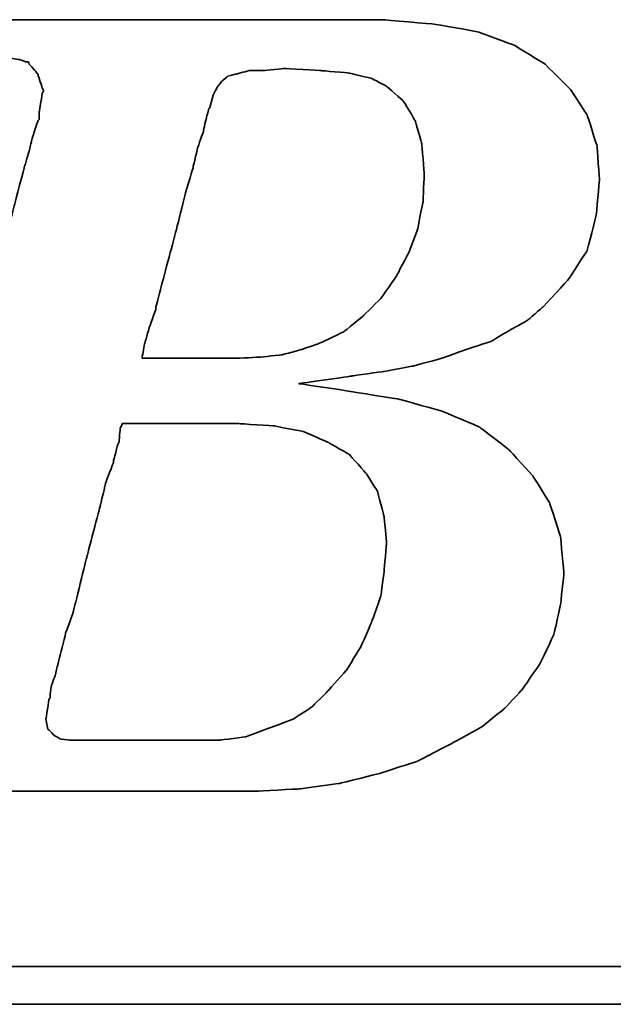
# Model space of a CAD drawing. Header units: millimetres. Extents: x 277 to 546, y -120 to -30.
# Tile 30 of 49: x 471.68 to 472.85, y -93.81 to -91.87. Entities that reach past the tile are written whole.
import ezdxf

# ---------------------------------------------------------------- set-up
doc = ezdxf.new("R2010")
doc.units = ezdxf.units.MM
doc.header["$LTSCALE"] = 0.1
doc.layers.add('DIM', color=4, linetype='CONTINUOUS')
doc.layers.add('layer 1', color=7, linetype='CONTINUOUS')

# ---------------------------------------------------------------- blocks, each defined once
blk = doc.blocks.new('TBI MOTION logo(完整正式版)')
at = {"layer": 'layer 1', "color": 22, "lineweight": 35}
for points, knots in [([(-64.65375, -6.86375), (-64.65375, -6.86375), (-64.84375, -7.29625), (-64.84375, -7.29625), (-64.84375, -7.29625), (-64.84375, -7.29625), (-64.86875, -7.34375), (-64.86875, -7.34375), (-64.86875, -7.34375), (-64.86875, -7.34375), (-64.86875, -7.36875), (-64.86875, -7.36875), (-64.86875, -7.36875), (-64.86875, -7.36875), (-65.15375, -7.65375), (-65.15375, -7.65375), (-65.15375, -7.65375), (-65.15375, -7.65375), (-65.17875, -7.65375), (-65.17875, -7.65375), (-65.17875, -7.65375), (-65.17875, -7.65375), (-65.20375, -7.67875), (-65.20375, -7.67875), (-65.20375, -7.67875), (-65.20375, -7.67875), (-65.58875, -7.87125), (-65.58875, -7.87125), (-65.58875, -7.87125), (-65.58875, -7.87125), (-65.63375, -7.87125), (-65.63375, -7.87125), (-65.63375, -7.87125), (-65.63375, -7.87125), (-65.65875, -7.89375), (-65.65875, -7.89375), (-65.65875, -7.89375), (-65.65875, -7.89375), (-66.09375, -7.94375), (-66.09375, -7.94375), (-66.09375, -7.94375), (-66.09375, -7.94375), (-66.11375, -7.94375), (-66.11375, -7.94375), (-66.11375, -7.94375), (-66.11375, -7.94375), (-66.16375, -7.94375), (-66.16375, -7.94375), (-66.16375, -7.94375), (-66.16375, -7.94375), (-66.30875, -7.94375), (-66.30875, -7.94375), (-66.30875, -7.94375), (-66.30875, -7.94375), (-66.69375, -7.94375), (-66.69375, -7.94375), (-66.69375, -7.94375), (-66.69375, -7.94375), (-67.07375, -7.94375), (-67.07375, -7.94375), (-67.07375, -7.94375), (-67.07375, -7.94375), (-67.12375, -7.94375), (-67.12375, -7.94375), (-67.12375, -7.94375), (-67.12375, -7.94375), (-67.12375, -7.96625), (-67.12375, -7.96625), (-67.12375, -7.96625), (-67.12375, -7.96625), (-67.14875, -7.99125), (-67.14875, -7.99125), (-67.14875, -7.99125), (-67.14875, -7.99125), (-67.24375, -8.34875), (-67.24375, -8.34875), (-67.24375, -8.34875), (-67.24375, -8.34875), (-67.31375, -8.68625), (-67.31375, -8.68625), (-67.31375, -8.68625), (-67.31375, -8.68625), (-67.26875, -8.68625), (-67.26875, -8.68625), (-67.26875, -8.68625), (-67.26875, -8.68625), (-67.07375, -8.68625), (-67.07375, -8.68625), (-67.07375, -8.68625), (-67.07375, -8.68625), (-66.54875, -8.68625), (-66.54875, -8.68625), (-66.54875, -8.68625), (-66.54875, -8.68625), (-65.82625, -8.68625), (-65.82625, -8.68625), (-65.82625, -8.68625), (-65.82625, -8.68625), (-65.01375, -8.68625), (-65.01375, -8.68625), (-65.01375, -8.68625), (-65.01375, -8.68625), (-64.05375, -8.68625), (-64.05375, -8.68625), (-64.05375, -8.68625), (-64.05375, -8.68625), (-62.08375, -8.68625), (-62.08375, -8.68625), (-62.08375, -8.68625), (-62.08375, -8.68625), (-60.06875, -8.68625), (-60.06875, -8.68625), (-60.06875, -8.68625), (-60.06875, -8.68625), (-59.10875, -8.68625), (-59.10875, -8.68625), (-59.10875, -8.68625), (-59.10875, -8.68625), (-58.29375, -8.68625), (-58.29375, -8.68625), (-58.29375, -8.68625), (-58.29375, -8.68625), (-57.57375, -8.68625), (-57.57375, -8.68625), (-57.57375, -8.68625), (-57.57375, -8.68625), (-57.04875, -8.68625), (-57.04875, -8.68625), (-57.04875, -8.68625), (-57.04875, -8.68625), (-56.85375, -8.68625), (-56.85375, -8.68625), (-56.85375, -8.68625), (-56.85375, -8.68625), (-56.70875, -8.68625), (-56.70875, -8.68625), (-56.70875, -8.68625), (-56.70875, -8.68625), (-56.61375, -8.68625), (-56.61375, -8.68625), (-56.61375, -8.68625), (-56.61375, -8.68625), (-56.56875, -8.68625), (-56.56875, -8.68625), (-56.56875, -8.68625), (-56.56875, -8.68625), (-55.65375, -8.63875), (-55.65375, -8.63875), (-55.65375, -8.63875), (-55.65375, -8.63875), (-54.76875, -8.51875), (-54.76875, -8.51875), (-54.76875, -8.51875), (-54.76875, -8.51875), (-53.90375, -8.30375), (-53.90375, -8.30375), (-53.90375, -8.30375), (-53.90375, -8.30375), (-53.08875, -8.03875), (-53.08875, -8.03875), (-53.08875, -8.03875), (-53.08875, -8.03875), (-52.34375, -7.65375), (-52.34375, -7.65375), (-52.34375, -7.65375), (-52.34375, -7.65375), (-51.69875, -7.29625), (-51.69875, -7.29625), (-51.69875, -7.29625), (-51.69875, -7.29625), (-51.21875, -6.91125), (-51.21875, -6.91125), (-51.21875, -6.91125), (-51.21875, -6.91125), (-50.83375, -6.50375), (-50.83375, -6.50375), (-50.83375, -6.50375), (-50.83375, -6.50375), (-50.44875, -5.94875), (-50.44875, -5.94875), (-50.44875, -5.94875), (-50.44875, -5.94875), (-50.13875, -5.30375), (-50.13875, -5.30375), (-50.13875, -5.30375), (-50.13875, -5.30375), (-49.99375, -4.65375), (-49.99375, -4.65375), (-49.99375, -4.65375), (-49.99375, -4.65375), (-49.92375, -3.98375), (-49.92375, -3.98375), (-49.92375, -3.98375), (-49.92375, -3.98375), (-49.99375, -3.19374), (-49.99375, -3.19374), (-49.99375, -3.19374), (-49.99375, -3.19374), (-50.23374, -2.44874), (-50.23374, -2.44874), (-50.23374, -2.44874), (-50.23374, -2.44874), (-50.59375, -1.87374), (-50.59375, -1.87374), (-50.59375, -1.87374), (-50.59375, -1.87374), (-51.09875, -1.31874), (-51.09875, -1.31874), (-51.09875, -1.31874), (-51.09875, -1.31874), (-51.74375, -0.81875), (-51.74375, -0.81875), (-51.74375, -0.81875), (-51.74375, -0.81875), (-52.53875, -0.48125), (-52.53875, -0.48125), (-52.53875, -0.48125), (-52.53875, -0.48125), (-53.47375, -0.21875), (-53.47375, -0.21875), (-53.47375, -0.21875), (-53.47375, -0.21875), (-54.52875, -0.04874), (-54.52875, -0.04874), (-54.52875, -0.04874), (-54.52875, -0.04874), (-55.65375, 0.12125), (-55.65375, 0.12125), (-55.65375, 0.12125), (-55.65375, 0.12125), (-54.50375, 0.28624), (-54.50375, 0.28624), (-54.50375, 0.28624), (-54.50375, 0.28624), (-53.83375, 0.38124), (-53.83375, 0.38124), (-53.83375, 0.38124), (-53.83375, 0.38124), (-53.18375, 0.50125), (-53.18375, 0.50125), (-53.18375, 0.50125), (-53.18375, 0.50125), (-52.55875, 0.66874), (-52.55875, 0.66874), (-52.55875, 0.66874), (-52.55875, 0.66874), (-52.03375, 0.86124), (-52.03375, 0.86124), (-52.03375, 0.86124), (-52.03375, 0.86124), (-51.50374, 1.03124), (-51.50374, 1.03124), (-51.50374, 1.03124), (-51.50374, 1.03124), (-51.09875, 1.27125), (-51.09875, 1.27125), (-51.09875, 1.27125), (-51.09875, 1.27125), (-50.71375, 1.48624), (-50.71375, 1.48624), (-50.71375, 1.48624), (-50.71375, 1.48624), (-50.37625, 1.77625), (-50.37625, 1.77625), (-50.37625, 1.77625), (-50.37625, 1.77625), (-49.82375, 2.37625), (-49.82375, 2.37625), (-49.82375, 2.37625), (-49.82375, 2.37625), (-49.41875, 2.99625), (-49.41875, 2.99625), (-49.41875, 2.99625), (-49.41875, 2.99625), (-49.22375, 3.76625), (-49.22375, 3.76625), (-49.22375, 3.76625), (-49.22375, 3.76625), (-49.15375, 4.50874), (-49.15375, 4.50874), (-49.15375, 4.50874), (-49.15375, 4.50874), (-49.20375, 5.25125), (-49.20375, 5.25125), (-49.20375, 5.25125), (-49.20375, 5.25125), (-49.41875, 5.92625), (-49.41875, 5.92625), (-49.41875, 5.92625), (-49.41875, 5.92625), (-49.77875, 6.47625), (-49.77875, 6.47625), (-49.77875, 6.47625), (-49.77875, 6.47625), (-50.33125, 7.02624), (-50.33125, 7.02624), (-50.33125, 7.02624), (-50.33125, 7.02624), (-51.00125, 7.43625), (-51.00125, 7.43625), (-51.00125, 7.43625), (-51.00125, 7.43625), (-51.79375, 7.72625), (-51.79375, 7.72625), (-51.79375, 7.72625), (-51.79375, 7.72625), (-52.72875, 7.89124), (-52.72875, 7.89124), (-52.72875, 7.89124), (-52.72875, 7.89124), (-53.83375, 7.98625), (-53.83375, 7.98625), (-53.83375, 7.98625), (-53.83375, 7.98625), (-53.92875, 7.98625), (-53.92875, 7.98625), (-53.92875, 7.98625), (-53.92875, 7.98625), (-54.26375, 7.98625), (-54.26375, 7.98625), (-54.26375, 7.98625), (-54.26375, 7.98625), (-54.74375, 7.98625), (-54.74375, 7.98625), (-54.74375, 7.98625), (-54.74375, 7.98625), (-55.36875, 7.98625), (-55.36875, 7.98625), (-55.36875, 7.98625), (-55.36875, 7.98625), (-56.13375, 7.98625), (-56.13375, 7.98625), (-56.13375, 7.98625), (-56.13375, 7.98625), (-56.94875, 7.98625), (-56.94875, 7.98625), (-56.94875, 7.98625), (-56.94875, 7.98625), (-58.77625, 7.98625), (-58.77625, 7.98625), (-58.77625, 7.98625), (-58.77625, 7.98625), (-60.59875, 7.98625), (-60.59875, 7.98625), (-60.59875, 7.98625), (-60.59875, 7.98625), (-61.41375, 7.98625), (-61.41375, 7.98625), (-61.41375, 7.98625), (-61.41375, 7.98625), (-62.17875, 7.98625), (-62.17875, 7.98625), (-62.17875, 7.98625), (-62.17875, 7.98625), (-62.80375, 7.98625), (-62.80375, 7.98625), (-62.80375, 7.98625), (-62.80375, 7.98625), (-63.30625, 7.98625), (-63.30625, 7.98625), (-63.30625, 7.98625), (-63.30625, 7.98625), (-63.57375, 7.98625), (-63.57375, 7.98625), (-63.57375, 7.98625), (-63.57375, 7.98625), (-63.57375, 7.96375), (-63.57375, 7.96375), (-63.57375, 7.96375), (-63.57375, 7.96375), (-63.59875, 7.94125), (-63.59875, 7.94125), (-63.59875, 7.94125), (-63.59875, 7.94125), (-63.69375, 7.55625), (-63.69375, 7.55625), (-63.69375, 7.55625), (-63.69375, 7.55625), (-63.76375, 7.24624), (-63.76375, 7.24624), (-63.76375, 7.24624), (-63.76375, 7.24624), (-63.23875, 7.24624), (-63.23875, 7.24624), (-63.23875, 7.24624), (-63.23875, 7.24624), (-62.75875, 7.24624), (-62.75875, 7.24624), (-62.75875, 7.24624), (-62.75875, 7.24624), (-62.61125, 7.24624), (-62.61125, 7.24624), (-62.61125, 7.24624), (-62.61125, 7.24624), (-62.56625, 7.24624), (-62.56625, 7.24624), (-62.56625, 7.24624), (-62.56625, 7.24624), (-62.22875, 7.24624), (-62.22875, 7.24624), (-62.22875, 7.24624), (-62.22875, 7.24624), (-62.20375, 7.24624), (-62.20375, 7.24624), (-62.20375, 7.24624), (-62.20375, 7.24624), (-62.17875, 7.21875), (-62.17875, 7.21875), (-62.17875, 7.21875), (-62.17875, 7.21875), (-61.96375, 7.17125), (-61.96375, 7.17125), (-61.96375, 7.17125), (-61.96375, 7.17125), (-61.72375, 7.12624), (-61.72375, 7.12624), (-61.72375, 7.12624), (-61.72375, 7.12624), (-61.70375, 7.12624), (-61.70375, 7.12624), (-61.70375, 7.12624), (-61.70375, 7.12624), (-61.55875, 7.07624), (-61.55875, 7.07624), (-61.55875, 7.07624), (-61.55875, 7.07624), (-61.50875, 7.07624), (-61.50875, 7.07624), (-61.50875, 7.07624), (-61.50875, 7.07624), (-61.48375, 7.02624), (-61.48375, 7.02624), (-61.48375, 7.02624), (-61.48375, 7.02624), (-61.31875, 6.83375), (-61.31875, 6.83375), (-61.31875, 6.83375), (-61.31875, 6.83375), (-61.29375, 6.81125), (-61.29375, 6.81125), (-61.29375, 6.81125), (-61.29375, 6.81125), (-61.29375, 6.78625), (-61.29375, 6.78625), (-61.29375, 6.78625), (-61.29375, 6.78625), (-61.19875, 6.50124), (-61.19875, 6.50124), (-61.19875, 6.50124), (-61.19875, 6.50124), (-61.17375, 6.45124), (-61.17375, 6.45124), (-61.17375, 6.45124), (-61.17375, 6.45124), (-61.19875, 6.40625), (-61.19875, 6.40625), (-61.19875, 6.40625), (-61.19875, 6.40625), (-61.26875, 5.99624), (-61.26875, 5.99624), (-61.26875, 5.99624), (-61.26875, 5.99624), (-61.26875, 5.85125), (-61.26875, 5.85125), (-61.26875, 5.85125), (-61.26875, 5.85125), (-61.26875, 5.82625), (-61.26875, 5.82625), (-61.26875, 5.82625), (-61.26875, 5.82625), (-61.29375, 5.80625), (-61.29375, 5.80625), (-61.29375, 5.80625), (-61.29375, 5.80625), (-61.34125, 5.66125), (-61.34125, 5.66125), (-61.34125, 5.66125), (-61.34125, 5.66125), (-61.41375, 5.44625), (-61.41375, 5.44625), (-61.41375, 5.44625), (-61.41375, 5.44625), (-61.48375, 5.15625), (-61.48375, 5.15625), (-61.48375, 5.15625), (-61.48375, 5.15625), (-61.58375, 4.82124), (-61.58375, 4.82124), (-61.58375, 4.82124), (-61.58375, 4.82124), (-61.79875, 4.00375), (-61.79875, 4.00375), (-61.79875, 4.00375), (-61.79875, 4.00375), (-62.05875, 2.99625), (-62.05875, 2.99625), (-62.05875, 2.99625), (-62.05875, 2.99625), (-62.34875, 1.91625), (-62.34875, 1.91625), (-62.34875, 1.91625), (-62.34875, 1.91625), (-62.97375, -0.41124), (-62.97375, -0.41124), (-62.97375, -0.41124), (-62.97375, -0.41124), (-63.59875, -2.75875), (-63.59875, -2.75875), (-63.59875, -2.75875), (-63.59875, -2.75875), (-63.88375, -3.86374), (-63.88375, -3.86374), (-63.88375, -3.86374), (-63.88375, -3.86374), (-64.14875, -4.82374), (-64.14875, -4.82374), (-64.14875, -4.82374), (-64.14875, -4.82374), (-64.36375, -5.64125), (-64.36375, -5.64125), (-64.36375, -5.64125), (-64.36375, -5.64125), (-64.43625, -5.97625), (-64.43625, -5.97625), (-64.43625, -5.97625), (-64.43625, -5.97625), (-64.50875, -6.28625), (-64.50875, -6.28625), (-64.50875, -6.28625), (-64.50875, -6.28625), (-64.50875, -6.30875), (-64.50875, -6.30875), (-64.50875, -6.30875), (-64.50875, -6.30875), (-64.57875, -6.50375), (-64.57875, -6.50375), (-64.57875, -6.50375), (-64.57875, -6.50375), (-64.62875, -6.69625), (-64.62875, -6.69625), (-64.62875, -6.69625), (-64.62875, -6.69625), (-64.62875, -6.76875), (-64.62875, -6.76875), (-64.62875, -6.76875), (-64.62875, -6.76875), (-64.62875, -6.81375), (-64.62875, -6.81375), (-64.62875, -6.81375), (-64.62875, -6.81375), (-64.62875, -6.83875), (-64.62875, -6.83875), (-64.62875, -6.83875), (-64.62875, -6.83875), (-64.65375, -6.86375), (-64.65375, -6.86375)], [0, 0, 0, 0, 0.00719424, 0.00719424, 0.00719424, 0.00719425, 0.01438849, 0.01438849, 0.01438849, 0.0143885, 0.02158273, 0.02158273, 0.02158273, 0.02158274, 0.02877698, 0.02877698, 0.02877698, 0.02877699, 0.03597122, 0.03597122, 0.03597122, 0.03597123, 0.04316547, 0.04316547, 0.04316547, 0.04316548, 0.05035971, 0.05035971, 0.05035971, 0.05035972, 0.05755396, 0.05755396, 0.05755396, 0.05755397, 0.0647482, 0.0647482, 0.0647482, 0.06474821, 0.07194245, 0.07194245, 0.07194245, 0.07194246, 0.07913669, 0.07913669, 0.07913669, 0.0791367, 0.08633094, 0.08633094, 0.08633094, 0.08633095, 0.09352518, 0.09352518, 0.09352518, 0.09352519, 0.10071942, 0.10071942, 0.10071942, 0.10071943, 0.10791367, 0.10791367, 0.10791367, 0.10791368, 0.11510791, 0.11510791, 0.11510791, 0.11510792, 0.12230216, 0.12230216, 0.12230216, 0.12230217, 0.1294964, 0.1294964, 0.1294964, 0.12949641, 0.13669065, 0.13669065, 0.13669065, 0.13669066, 0.14388489, 0.14388489, 0.14388489, 0.1438849, 0.15107914, 0.15107914, 0.15107914, 0.15107915, 0.15827338, 0.15827338, 0.15827338, 0.15827339, 0.16546763, 0.16546763, 0.16546763, 0.16546764, 0.17266187, 0.17266187, 0.17266187, 0.17266188, 0.17985612, 0.17985612, 0.17985612, 0.17985613, 0.18705036, 0.18705036, 0.18705036, 0.18705037, 0.1942446, 0.1942446, 0.1942446, 0.19424461, 0.20143885, 0.20143885, 0.20143885, 0.20143886, 0.20863309, 0.20863309, 0.20863309, 0.2086331, 0.21582734, 0.21582734, 0.21582734, 0.21582735, 0.22302158, 0.22302158, 0.22302158, 0.22302159, 0.23021583, 0.23021583, 0.23021583, 0.23021584, 0.23741007, 0.23741007, 0.23741007, 0.23741008, 0.24460432, 0.24460432, 0.24460432, 0.24460433, 0.25179856, 0.25179856, 0.25179856, 0.25179857, 0.25899281, 0.25899281, 0.25899281, 0.25899282, 0.26618705, 0.26618705, 0.26618705, 0.26618706, 0.27338129, 0.27338129, 0.27338129, 0.2733813, 0.28057554, 0.28057554, 0.28057554, 0.28057555, 0.28776978, 0.28776978, 0.28776978, 0.28776979, 0.29496403, 0.29496403, 0.29496403, 0.29496404, 0.30215827, 0.30215827, 0.30215827, 0.30215828, 0.30935252, 0.30935252, 0.30935252, 0.30935253, 0.31654676, 0.31654676, 0.31654676, 0.31654677, 0.32374101, 0.32374101, 0.32374101, 0.32374102, 0.33093525, 0.33093525, 0.33093525, 0.33093526, 0.3381295, 0.3381295, 0.3381295, 0.33812951, 0.34532374, 0.34532374, 0.34532374, 0.34532375, 0.35251799, 0.35251799, 0.35251799, 0.352518, 0.35971223, 0.35971223, 0.35971223, 0.35971224, 0.36690647, 0.36690647, 0.36690647, 0.36690648, 0.37410072, 0.37410072, 0.37410072, 0.37410073, 0.38129496, 0.38129496, 0.38129496, 0.38129497, 0.38848921, 0.38848921, 0.38848921, 0.38848922, 0.39568345, 0.39568345, 0.39568345, 0.39568346, 0.4028777, 0.4028777, 0.4028777, 0.40287771, 0.41007194, 0.41007194, 0.41007194, 0.41007195, 0.41726619, 0.41726619, 0.41726619, 0.4172662, 0.42446043, 0.42446043, 0.42446043, 0.42446044, 0.43165468, 0.43165468, 0.43165468, 0.43165469, 0.43884892, 0.43884892, 0.43884892, 0.43884893, 0.44604317, 0.44604317, 0.44604317, 0.44604318, 0.45323741, 0.45323741, 0.45323741, 0.45323742, 0.46043165, 0.46043165, 0.46043165, 0.46043166, 0.4676259, 0.4676259, 0.4676259, 0.46762591, 0.47482014, 0.47482014, 0.47482014, 0.47482015, 0.48201439, 0.48201439, 0.48201439, 0.4820144, 0.48920863, 0.48920863, 0.48920863, 0.48920864, 0.49640288, 0.49640288, 0.49640288, 0.49640289, 0.50359712, 0.50359712, 0.50359712, 0.50359713, 0.51079137, 0.51079137, 0.51079137, 0.51079138, 0.51798561, 0.51798561, 0.51798561, 0.51798562, 0.52517986, 0.52517986, 0.52517986, 0.52517987, 0.5323741, 0.5323741, 0.5323741, 0.53237411, 0.53956835, 0.53956835, 0.53956835, 0.53956836, 0.54676259, 0.54676259, 0.54676259, 0.5467626, 0.55395683, 0.55395683, 0.55395683, 0.55395684, 0.56115108, 0.56115108, 0.56115108, 0.56115109, 0.56834532, 0.56834532, 0.56834532, 0.56834533, 0.57553957, 0.57553957, 0.57553957, 0.57553958, 0.58273381, 0.58273381, 0.58273381, 0.58273382, 0.58992806, 0.58992806, 0.58992806, 0.58992807, 0.5971223, 0.5971223, 0.5971223, 0.59712231, 0.60431655, 0.60431655, 0.60431655, 0.60431656, 0.61151079, 0.61151079, 0.61151079, 0.6115108, 0.61870504, 0.61870504, 0.61870504, 0.61870505, 0.62589928, 0.62589928, 0.62589928, 0.62589929, 0.63309353, 0.63309353, 0.63309353, 0.63309354, 0.64028777, 0.64028777, 0.64028777, 0.64028778, 0.64748201, 0.64748201, 0.64748201, 0.64748202, 0.65467626, 0.65467626, 0.65467626, 0.65467627, 0.6618705, 0.6618705, 0.6618705, 0.66187051, 0.66906475, 0.66906475, 0.66906475, 0.66906476, 0.67625899, 0.67625899, 0.67625899, 0.676259, 0.68345324, 0.68345324, 0.68345324, 0.68345325, 0.69064748, 0.69064748, 0.69064748, 0.69064749, 0.69784173, 0.69784173, 0.69784173, 0.69784174, 0.70503597, 0.70503597, 0.70503597, 0.70503598, 0.71223022, 0.71223022, 0.71223022, 0.71223023, 0.71942446, 0.71942446, 0.71942446, 0.71942447, 0.72661871, 0.72661871, 0.72661871, 0.72661872, 0.73381295, 0.73381295, 0.73381295, 0.73381296, 0.74100719, 0.74100719, 0.74100719, 0.7410072, 0.74820144, 0.74820144, 0.74820144, 0.74820145, 0.75539568, 0.75539568, 0.75539568, 0.75539569, 0.76258993, 0.76258993, 0.76258993, 0.76258994, 0.76978417, 0.76978417, 0.76978417, 0.76978418, 0.77697842, 0.77697842, 0.77697842, 0.77697843, 0.78417266, 0.78417266, 0.78417266, 0.78417267, 0.79136691, 0.79136691, 0.79136691, 0.79136692, 0.79856115, 0.79856115, 0.79856115, 0.79856116, 0.8057554, 0.8057554, 0.8057554, 0.80575541, 0.81294964, 0.81294964, 0.81294964, 0.81294965, 0.82014388, 0.82014388, 0.82014388, 0.82014389, 0.82733813, 0.82733813, 0.82733813, 0.82733814, 0.83453237, 0.83453237, 0.83453237, 0.83453238, 0.84172662, 0.84172662, 0.84172662, 0.84172663, 0.84892086, 0.84892086, 0.84892086, 0.84892087, 0.85611511, 0.85611511, 0.85611511, 0.85611512, 0.86330935, 0.86330935, 0.86330935, 0.86330936, 0.8705036, 0.8705036, 0.8705036, 0.87050361, 0.87769784, 0.87769784, 0.87769784, 0.87769785, 0.88489209, 0.88489209, 0.88489209, 0.8848921, 0.89208633, 0.89208633, 0.89208633, 0.89208634, 0.89928058, 0.89928058, 0.89928058, 0.89928059, 0.90647482, 0.90647482, 0.90647482, 0.90647483, 0.91366906, 0.91366906, 0.91366906, 0.91366907, 0.92086331, 0.92086331, 0.92086331, 0.92086332, 0.92805755, 0.92805755, 0.92805755, 0.92805756, 0.9352518, 0.9352518, 0.9352518, 0.93525181, 0.94244604, 0.94244604, 0.94244604, 0.94244605, 0.94964029, 0.94964029, 0.94964029, 0.9496403, 0.95683453, 0.95683453, 0.95683453, 0.95683454, 0.96402878, 0.96402878, 0.96402878, 0.96402879, 0.97122302, 0.97122302, 0.97122302, 0.97122303, 0.97841727, 0.97841727, 0.97841727, 0.97841728, 0.98561151, 0.98561151, 0.98561151, 0.98561152, 0.99280576, 0.99280576, 0.99280576, 0.99280577, 1, 1, 1, 1]), ([(-57.50375, 6.35625), (-57.50375, 6.35625), (-57.57375, 6.11625), (-57.57375, 6.11625), (-57.57375, 6.11625), (-57.57375, 6.11625), (-57.57375, 6.09125), (-57.57375, 6.09125), (-57.57375, 6.09125), (-57.57375, 6.09125), (-57.59875, 6.06625), (-57.59875, 6.06625), (-57.59875, 6.06625), (-57.59875, 6.06625), (-57.64875, 5.87625), (-57.64875, 5.87625), (-57.64875, 5.87625), (-57.64875, 5.87625), (-57.71875, 5.58875), (-57.71875, 5.58875), (-57.71875, 5.58875), (-57.71875, 5.58875), (-57.71875, 5.56625), (-57.71875, 5.56625), (-57.71875, 5.56625), (-57.71875, 5.56625), (-57.83875, 5.23125), (-57.83875, 5.23125), (-57.83875, 5.23125), (-57.83875, 5.23125), (-57.93625, 4.82124), (-57.93625, 4.82124), (-57.93625, 4.82124), (-57.93625, 4.82124), (-57.93625, 4.79624), (-57.93625, 4.79624), (-57.93625, 4.79624), (-57.93625, 4.79624), (-58.07875, 4.34125), (-58.07875, 4.34125), (-58.07875, 4.34125), (-58.07875, 4.34125), (-58.34375, 3.28625), (-58.34375, 3.28625), (-58.34375, 3.28625), (-58.34375, 3.28625), (-58.62875, 2.23124), (-58.62875, 2.23124), (-58.62875, 2.23124), (-58.62875, 2.23124), (-58.74875, 1.75125), (-58.74875, 1.75125), (-58.74875, 1.75125), (-58.74875, 1.75125), (-58.74875, 1.72625), (-58.74875, 1.72625), (-58.74875, 1.72625), (-58.74875, 1.72625), (-58.89375, 1.31625), (-58.89375, 1.31625), (-58.89375, 1.31625), (-58.89375, 1.31625), (-58.98875, 0.98124), (-58.98875, 0.98124), (-58.98875, 0.98124), (-58.98875, 0.98124), (-59.03875, 0.71625), (-59.03875, 0.71625), (-59.03875, 0.71625), (-59.03875, 0.71625), (-59.03875, 0.66874), (-59.03875, 0.66874), (-59.03875, 0.66874), (-59.03875, 0.66874), (-58.91875, 0.66874), (-58.91875, 0.66874), (-58.91875, 0.66874), (-58.91875, 0.66874), (-58.53375, 0.66874), (-58.53375, 0.66874), (-58.53375, 0.66874), (-58.53375, 0.66874), (-58.10375, 0.66874), (-58.10375, 0.66874), (-58.10375, 0.66874), (-58.10375, 0.66874), (-57.66875, 0.66874), (-57.66875, 0.66874), (-57.66875, 0.66874), (-57.66875, 0.66874), (-57.33375, 0.66874), (-57.33375, 0.66874), (-57.33375, 0.66874), (-57.33375, 0.66874), (-57.09375, 0.66874), (-57.09375, 0.66874), (-57.09375, 0.66874), (-57.09375, 0.66874), (-56.99875, 0.66874), (-56.99875, 0.66874), (-56.99875, 0.66874), (-56.99875, 0.66874), (-56.49375, 0.69374), (-56.49375, 0.69374), (-56.49375, 0.69374), (-56.49375, 0.69374), (-56.01375, 0.74374), (-56.01375, 0.74374), (-56.01375, 0.74374), (-56.01375, 0.74374), (-55.58375, 0.86124), (-55.58375, 0.86124), (-55.58375, 0.86124), (-55.58375, 0.86124), (-55.17375, 1.00624), (-55.17375, 1.00624), (-55.17375, 1.00624), (-55.17375, 1.00624), (-54.67375, 1.24625), (-54.67375, 1.24625), (-54.67375, 1.24625), (-54.67375, 1.24625), (-54.26375, 1.58124), (-54.26375, 1.58124), (-54.26375, 1.58124), (-54.26375, 1.58124), (-53.87875, 1.96374), (-53.87875, 1.96374), (-53.87875, 1.96374), (-53.87875, 1.96374), (-53.54375, 2.44625), (-53.54375, 2.44625), (-53.54375, 2.44625), (-53.54375, 2.44625), (-53.27875, 2.95125), (-53.27875, 2.95125), (-53.27875, 2.95125), (-53.27875, 2.95125), (-53.08875, 3.45124), (-53.08875, 3.45124), (-53.08875, 3.45124), (-53.08875, 3.45124), (-52.96875, 4.05124), (-52.96875, 4.05124), (-52.96875, 4.05124), (-52.96875, 4.05124), (-52.94375, 4.65125), (-52.94375, 4.65125), (-52.94375, 4.65125), (-52.94375, 4.65125), (-52.99375, 5.30125), (-52.99375, 5.30125), (-52.99375, 5.30125), (-52.99375, 5.30125), (-53.13875, 5.80625), (-53.13875, 5.80625), (-53.13875, 5.80625), (-53.13875, 5.80625), (-53.39875, 6.23625), (-53.39875, 6.23625), (-53.39875, 6.23625), (-53.39875, 6.23625), (-53.75875, 6.54875), (-53.75875, 6.54875), (-53.75875, 6.54875), (-53.75875, 6.54875), (-54.07375, 6.71625), (-54.07375, 6.71625), (-54.07375, 6.71625), (-54.07375, 6.71625), (-54.57375, 6.83375), (-54.57375, 6.83375), (-54.57375, 6.83375), (-54.57375, 6.83375), (-55.17375, 6.88625), (-55.17375, 6.88625), (-55.17375, 6.88625), (-55.17375, 6.88625), (-55.96875, 6.93125), (-55.96875, 6.93125), (-55.96875, 6.93125), (-55.96875, 6.93125), (-56.39875, 6.88625), (-56.39875, 6.88625), (-56.39875, 6.88625), (-56.39875, 6.88625), (-56.42125, 6.88625), (-56.42125, 6.88625), (-56.42125, 6.88625), (-56.42125, 6.88625), (-56.73375, 6.88625), (-56.73375, 6.88625), (-56.73375, 6.88625), (-56.73375, 6.88625), (-56.99875, 6.81125), (-56.99875, 6.81125), (-56.99875, 6.81125), (-56.99875, 6.81125), (-57.02375, 6.81125), (-57.02375, 6.81125), (-57.02375, 6.81125), (-57.02375, 6.81125), (-57.18875, 6.76625), (-57.18875, 6.76625), (-57.18875, 6.76625), (-57.18875, 6.76625), (-57.30875, 6.66625), (-57.30875, 6.66625), (-57.30875, 6.66625), (-57.30875, 6.66625), (-57.40875, 6.54875), (-57.40875, 6.54875), (-57.40875, 6.54875), (-57.40875, 6.54875), (-57.50375, 6.35625), (-57.50375, 6.35625)], [0, 0, 0, 0, 0.01851852, 0.01851852, 0.01851852, 0.01851853, 0.03703704, 0.03703704, 0.03703704, 0.03703705, 0.05555556, 0.05555556, 0.05555556, 0.05555557, 0.07407407, 0.07407407, 0.07407407, 0.07407408, 0.09259259, 0.09259259, 0.09259259, 0.0925926, 0.11111111, 0.11111111, 0.11111111, 0.11111112, 0.12962963, 0.12962963, 0.12962963, 0.12962964, 0.14814815, 0.14814815, 0.14814815, 0.14814816, 0.16666667, 0.16666667, 0.16666667, 0.16666668, 0.18518519, 0.18518519, 0.18518519, 0.1851852, 0.2037037, 0.2037037, 0.2037037, 0.20370371, 0.22222222, 0.22222222, 0.22222222, 0.22222223, 0.24074074, 0.24074074, 0.24074074, 0.24074075, 0.25925926, 0.25925926, 0.25925926, 0.25925927, 0.27777778, 0.27777778, 0.27777778, 0.27777779, 0.2962963, 0.2962963, 0.2962963, 0.29629631, 0.31481481, 0.31481481, 0.31481481, 0.31481482, 0.33333333, 0.33333333, 0.33333333, 0.33333334, 0.35185185, 0.35185185, 0.35185185, 0.35185186, 0.37037037, 0.37037037, 0.37037037, 0.37037038, 0.38888889, 0.38888889, 0.38888889, 0.3888889, 0.40740741, 0.40740741, 0.40740741, 0.40740742, 0.42592593, 0.42592593, 0.42592593, 0.42592594, 0.44444444, 0.44444444, 0.44444444, 0.44444445, 0.46296296, 0.46296296, 0.46296296, 0.46296297, 0.48148148, 0.48148148, 0.48148148, 0.48148149, 0.5, 0.5, 0.5, 0.50000001, 0.51851852, 0.51851852, 0.51851852, 0.51851853, 0.53703704, 0.53703704, 0.53703704, 0.53703705, 0.55555556, 0.55555556, 0.55555556, 0.55555557, 0.57407407, 0.57407407, 0.57407407, 0.57407408, 0.59259259, 0.59259259, 0.59259259, 0.5925926, 0.61111111, 0.61111111, 0.61111111, 0.61111112, 0.62962963, 0.62962963, 0.62962963, 0.62962964, 0.64814815, 0.64814815, 0.64814815, 0.64814816, 0.66666667, 0.66666667, 0.66666667, 0.66666668, 0.68518519, 0.68518519, 0.68518519, 0.6851852, 0.7037037, 0.7037037, 0.7037037, 0.70370371, 0.72222222, 0.72222222, 0.72222222, 0.72222223, 0.74074074, 0.74074074, 0.74074074, 0.74074075, 0.75925926, 0.75925926, 0.75925926, 0.75925927, 0.77777778, 0.77777778, 0.77777778, 0.77777779, 0.7962963, 0.7962963, 0.7962963, 0.79629631, 0.81481481, 0.81481481, 0.81481481, 0.81481482, 0.83333333, 0.83333333, 0.83333333, 0.83333334, 0.85185185, 0.85185185, 0.85185185, 0.85185186, 0.87037037, 0.87037037, 0.87037037, 0.87037038, 0.88888889, 0.88888889, 0.88888889, 0.8888889, 0.90740741, 0.90740741, 0.90740741, 0.90740742, 0.92592593, 0.92592593, 0.92592593, 0.92592594, 0.94444444, 0.94444444, 0.94444444, 0.94444445, 0.96296296, 0.96296296, 0.96296296, 0.96296297, 0.98148148, 0.98148148, 0.98148148, 0.98148149, 1, 1, 1, 1]), ([(-61.03125, -6.57375), (-61.03125, -6.57375), (-61.03125, -6.67125), (-61.03125, -6.67125), (-61.03125, -6.67125), (-61.03125, -6.67125), (-61.05375, -6.69625), (-61.05375, -6.69625), (-61.05375, -6.69625), (-61.05375, -6.69625), (-61.12375, -7.12875), (-61.12375, -7.12875), (-61.12375, -7.12875), (-61.12375, -7.12875), (-61.07875, -7.34375), (-61.07875, -7.34375), (-61.07875, -7.34375), (-61.07875, -7.34375), (-60.93375, -7.48875), (-60.93375, -7.48875), (-60.93375, -7.48875), (-60.93375, -7.48875), (-60.81375, -7.55625), (-60.81375, -7.55625), (-60.81375, -7.55625), (-60.81375, -7.55625), (-60.62375, -7.58375), (-60.62375, -7.58375), (-60.62375, -7.58375), (-60.62375, -7.58375), (-60.30875, -7.58375), (-60.30875, -7.58375), (-60.30875, -7.58375), (-60.30875, -7.58375), (-59.97375, -7.58375), (-59.97375, -7.58375), (-59.97375, -7.58375), (-59.97375, -7.58375), (-59.87875, -7.58375), (-59.87875, -7.58375), (-59.87875, -7.58375), (-59.87875, -7.58375), (-59.63625, -7.58375), (-59.63625, -7.58375), (-59.63625, -7.58375), (-59.63625, -7.58375), (-58.96875, -7.58375), (-58.96875, -7.58375), (-58.96875, -7.58375), (-58.96875, -7.58375), (-58.29375, -7.58375), (-58.29375, -7.58375), (-58.29375, -7.58375), (-58.29375, -7.58375), (-58.05375, -7.58375), (-58.05375, -7.58375), (-58.05375, -7.58375), (-58.05375, -7.58375), (-57.98375, -7.58375), (-57.98375, -7.58375), (-57.98375, -7.58375), (-57.98375, -7.58375), (-57.35875, -7.58375), (-57.35875, -7.58375), (-57.35875, -7.58375), (-57.35875, -7.58375), (-56.78375, -7.50875), (-56.78375, -7.50875), (-56.78375, -7.50875), (-56.78375, -7.50875), (-56.27875, -7.31875), (-56.27875, -7.31875), (-56.27875, -7.31875), (-56.27875, -7.31875), (-55.77375, -7.12875), (-55.77375, -7.12875), (-55.77375, -7.12875), (-55.77375, -7.12875), (-55.36875, -6.86375), (-55.36875, -6.86375), (-55.36875, -6.86375), (-55.36875, -6.86375), (-55.00875, -6.50375), (-55.00875, -6.50375), (-55.00875, -6.50375), (-55.00875, -6.50375), (-54.62375, -6.06875), (-54.62375, -6.06875), (-54.62375, -6.06875), (-54.62375, -6.06875), (-54.31375, -5.56875), (-54.31375, -5.56875), (-54.31375, -5.56875), (-54.31375, -5.56875), (-54.07375, -5.01625), (-54.07375, -5.01625), (-54.07375, -5.01625), (-54.07375, -5.01625), (-53.87875, -4.46374), (-53.87875, -4.46374), (-53.87875, -4.46374), (-53.87875, -4.46374), (-53.80875, -3.91375), (-53.80875, -3.91375), (-53.80875, -3.91375), (-53.80875, -3.91375), (-53.75875, -3.31375), (-53.75875, -3.31375), (-53.75875, -3.31375), (-53.75875, -3.31375), (-53.80875, -2.75875), (-53.80875, -2.75875), (-53.80875, -2.75875), (-53.80875, -2.75875), (-53.95375, -2.20875), (-53.95375, -2.20875), (-53.95375, -2.20875), (-53.95375, -2.20875), (-54.19375, -1.82625), (-54.19375, -1.82625), (-54.19375, -1.82625), (-54.19375, -1.82625), (-54.55375, -1.41875), (-54.55375, -1.41875), (-54.55375, -1.41875), (-54.55375, -1.41875), (-55.00875, -1.15125), (-55.00875, -1.15125), (-55.00875, -1.15125), (-55.00875, -1.15125), (-55.56125, -0.91375), (-55.56125, -0.91375), (-55.56125, -0.91375), (-55.56125, -0.91375), (-56.18125, -0.79375), (-56.18125, -0.79375), (-56.18125, -0.79375), (-56.18125, -0.79375), (-56.94875, -0.74374), (-56.94875, -0.74374), (-56.94875, -0.74374), (-56.94875, -0.74374), (-56.99875, -0.74374), (-56.99875, -0.74374), (-56.99875, -0.74374), (-56.99875, -0.74374), (-57.09375, -0.74374), (-57.09375, -0.74374), (-57.09375, -0.74374), (-57.09375, -0.74374), (-57.38375, -0.74374), (-57.38375, -0.74374), (-57.38375, -0.74374), (-57.38375, -0.74374), (-57.76875, -0.74374), (-57.76875, -0.74374), (-57.76875, -0.74374), (-57.76875, -0.74374), (-58.24625, -0.74374), (-58.24625, -0.74374), (-58.24625, -0.74374), (-58.24625, -0.74374), (-58.72875, -0.74374), (-58.72875, -0.74374), (-58.72875, -0.74374), (-58.72875, -0.74374), (-59.20875, -0.74374), (-59.20875, -0.74374), (-59.20875, -0.74374), (-59.20875, -0.74374), (-59.46875, -0.74374), (-59.46875, -0.74374), (-59.46875, -0.74374), (-59.46875, -0.74374), (-59.51625, -0.83875), (-59.51625, -0.83875), (-59.51625, -0.83875), (-59.51625, -0.83875), (-59.54375, -1.15125), (-59.54375, -1.15125), (-59.54375, -1.15125), (-59.54375, -1.15125), (-59.56375, -1.17874), (-59.56375, -1.17874), (-59.56375, -1.17874), (-59.56375, -1.17874), (-59.66375, -1.55875), (-59.66375, -1.55875), (-59.66375, -1.55875), (-59.66375, -1.55875), (-59.66375, -1.58375), (-59.66375, -1.58375), (-59.66375, -1.58375), (-59.66375, -1.58375), (-59.82875, -2.01874), (-59.82875, -2.01874), (-59.82875, -2.01874), (-59.82875, -2.01874), (-59.94875, -2.52125), (-59.94875, -2.52125), (-59.94875, -2.52125), (-59.94875, -2.52125), (-60.23875, -3.62375), (-60.23875, -3.62375), (-60.23875, -3.62375), (-60.23875, -3.62375), (-60.52375, -4.77624), (-60.52375, -4.77624), (-60.52375, -4.77624), (-60.52375, -4.77624), (-60.52375, -4.79874), (-60.52375, -4.79874), (-60.52375, -4.79874), (-60.52375, -4.79874), (-60.69125, -5.25375), (-60.69125, -5.25375), (-60.69125, -5.25375), (-60.69125, -5.25375), (-60.81375, -5.73625), (-60.81375, -5.73625), (-60.81375, -5.73625), (-60.81375, -5.73625), (-60.90875, -6.11875), (-60.90875, -6.11875), (-60.90875, -6.11875), (-60.90875, -6.11875), (-60.90875, -6.14375), (-60.90875, -6.14375), (-60.90875, -6.14375), (-60.90875, -6.14375), (-61.00375, -6.40875), (-61.00375, -6.40875), (-61.00375, -6.40875), (-61.00375, -6.40875), (-61.03125, -6.57375), (-61.03125, -6.57375)], [0, 0, 0, 0, 0.01694915, 0.01694915, 0.01694915, 0.01694916, 0.03389831, 0.03389831, 0.03389831, 0.03389832, 0.05084746, 0.05084746, 0.05084746, 0.05084747, 0.06779661, 0.06779661, 0.06779661, 0.06779662, 0.08474576, 0.08474576, 0.08474576, 0.08474577, 0.10169492, 0.10169492, 0.10169492, 0.10169493, 0.11864407, 0.11864407, 0.11864407, 0.11864408, 0.13559322, 0.13559322, 0.13559322, 0.13559323, 0.15254237, 0.15254237, 0.15254237, 0.15254238, 0.16949153, 0.16949153, 0.16949153, 0.16949154, 0.18644068, 0.18644068, 0.18644068, 0.18644069, 0.20338983, 0.20338983, 0.20338983, 0.20338984, 0.22033898, 0.22033898, 0.22033898, 0.22033899, 0.23728814, 0.23728814, 0.23728814, 0.23728815, 0.25423729, 0.25423729, 0.25423729, 0.2542373, 0.27118644, 0.27118644, 0.27118644, 0.27118645, 0.28813559, 0.28813559, 0.28813559, 0.2881356, 0.30508475, 0.30508475, 0.30508475, 0.30508476, 0.3220339, 0.3220339, 0.3220339, 0.32203391, 0.33898305, 0.33898305, 0.33898305, 0.33898306, 0.3559322, 0.3559322, 0.3559322, 0.35593221, 0.37288136, 0.37288136, 0.37288136, 0.37288137, 0.38983051, 0.38983051, 0.38983051, 0.38983052, 0.40677966, 0.40677966, 0.40677966, 0.40677967, 0.42372881, 0.42372881, 0.42372881, 0.42372882, 0.44067797, 0.44067797, 0.44067797, 0.44067798, 0.45762712, 0.45762712, 0.45762712, 0.45762713, 0.47457627, 0.47457627, 0.47457627, 0.47457628, 0.49152542, 0.49152542, 0.49152542, 0.49152543, 0.50847458, 0.50847458, 0.50847458, 0.50847459, 0.52542373, 0.52542373, 0.52542373, 0.52542374, 0.54237288, 0.54237288, 0.54237288, 0.54237289, 0.55932203, 0.55932203, 0.55932203, 0.55932204, 0.57627119, 0.57627119, 0.57627119, 0.5762712, 0.59322034, 0.59322034, 0.59322034, 0.59322035, 0.61016949, 0.61016949, 0.61016949, 0.6101695, 0.62711864, 0.62711864, 0.62711864, 0.62711865, 0.6440678, 0.6440678, 0.6440678, 0.64406781, 0.66101695, 0.66101695, 0.66101695, 0.66101696, 0.6779661, 0.6779661, 0.6779661, 0.67796611, 0.69491525, 0.69491525, 0.69491525, 0.69491526, 0.71186441, 0.71186441, 0.71186441, 0.71186442, 0.72881356, 0.72881356, 0.72881356, 0.72881357, 0.74576271, 0.74576271, 0.74576271, 0.74576272, 0.76271186, 0.76271186, 0.76271186, 0.76271187, 0.77966102, 0.77966102, 0.77966102, 0.77966103, 0.79661017, 0.79661017, 0.79661017, 0.79661018, 0.81355932, 0.81355932, 0.81355932, 0.81355933, 0.83050847, 0.83050847, 0.83050847, 0.83050848, 0.84745763, 0.84745763, 0.84745763, 0.84745764, 0.86440678, 0.86440678, 0.86440678, 0.86440679, 0.88135593, 0.88135593, 0.88135593, 0.88135594, 0.89830508, 0.89830508, 0.89830508, 0.89830509, 0.91525424, 0.91525424, 0.91525424, 0.91525425, 0.93220339, 0.93220339, 0.93220339, 0.9322034, 0.94915254, 0.94915254, 0.94915254, 0.94915255, 0.96610169, 0.96610169, 0.96610169, 0.9661017, 0.98305085, 0.98305085, 0.98305085, 0.98305086, 1, 1, 1, 1]), ([(75.90875, -9.47875), (75.90875, -9.47875), (75.90875, -12.28625), (75.90875, -12.28625), (75.90875, -12.28625), (75.90875, -12.28625), (75.90875, -12.47875), (75.90875, -12.47875), (75.90875, -12.47875), (75.90875, -12.47875), (75.71625, -12.47875), (75.71625, -12.47875), (75.71625, -12.47875), (75.71625, -12.47875), (-88.32875, -12.47875), (-88.32875, -12.47875), (-88.32875, -12.47875), (-88.32875, -12.47875), (-88.32875, -13.29375), (-88.32875, -13.29375), (-88.32875, -13.29375), (-88.32875, -13.29375), (82.89125, -13.29375), (82.89125, -13.29375), (82.89125, -13.29375), (82.89125, -13.29375), (75.90875, -9.47875), (75.90875, -9.47875)], [0, 0, 0, 0, 0.14285714, 0.14285714, 0.14285714, 0.14285715, 0.28571429, 0.28571429, 0.28571429, 0.2857143, 0.42857143, 0.42857143, 0.42857143, 0.42857144, 0.57142857, 0.57142857, 0.57142857, 0.57142858, 0.71428571, 0.71428571, 0.71428571, 0.71428572, 0.85714286, 0.85714286, 0.85714286, 0.85714287, 1, 1, 1, 1])]:
    blk.add_open_spline(points, degree=3, knots=knots, dxfattribs=at)

msp = doc.modelspace()

# ---------------------------------------------------------------- block references
at = {"layer": 'DIM', "color": 0, "xscale": 0.0912171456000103, "yscale": 0.0912171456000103, "zscale": 0.0912171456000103}
msp.add_blockref('TBI MOTION logo(完整正式版)', (477.3042, -92.5949), dxfattribs=at)

doc.saveas('drawing.dxf')
